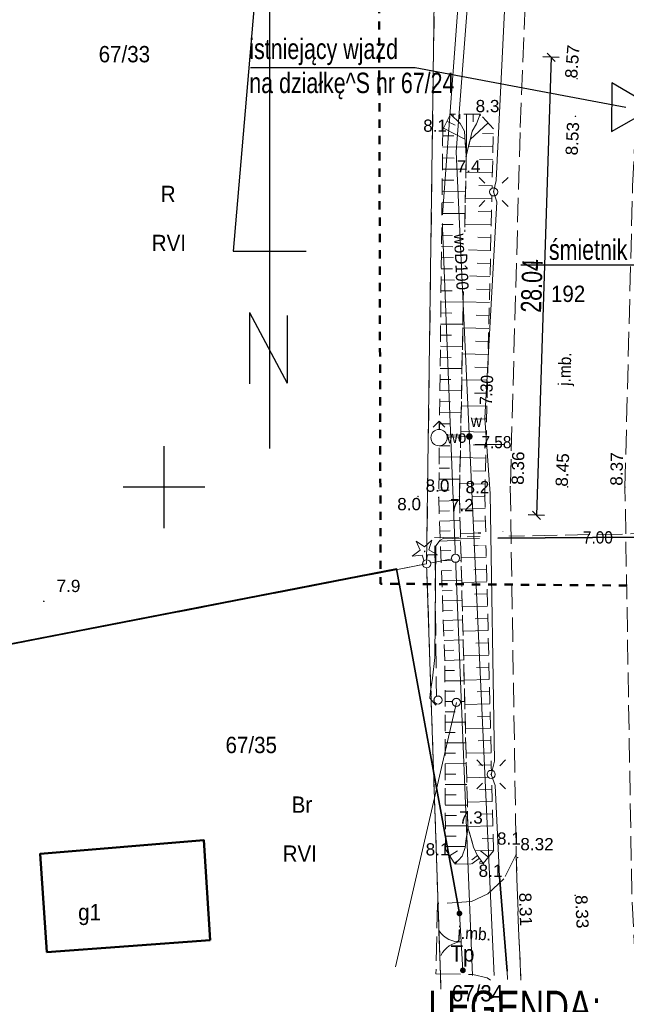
# Model space of a CAD drawing. Extents: x -3 to 10956327, y 0 to 11904415.
# Tile 4 of 15: x 5478091 to 5478128, y 5952168 to 5952229. Entities that reach past the tile are written whole.
import ezdxf
from ezdxf.enums import TextEntityAlignment as Align

# ---------------------------------------------------------------- set-up
doc = ezdxf.new("R2010")
doc.units = 0
doc.header["$LTSCALE"] = 0.5
doc.header["$PDMODE"] = 33
doc.header["$PDSIZE"] = 0.3
for name, pattern in [('1 1', [2, 1, -1]), ('2 1', [3, 2, -1]), ('3 1', [4, 3, -1]), ('EGKK', [4, 3, -1])]:
    doc.linetypes.add(name, pattern=pattern)
doc.layers.get('0').update_dxf_attribs({"color": 251})
doc.layers.get('Defpoints').update_dxf_attribs({"color": 251})
for name, color, linetype in [('--OPISY', 7, 'Continuous'), ('PARSI', 7, 'Continuous'), ('Strzałka', 251, 'Continuous')]:
    doc.layers.add(name, color=color, linetype=linetype)
for name, color, linetype, lineweight in [('--zagos.terenu', 7, 'Continuous', 30), ('--zagosp', 7, 'Continuous', 0), ('EGB', 251, 'Continuous', 20), ('EGB_O', 251, 'Continuous', 20), ('EGDE', 7, 'Continuous', 20), ('EGDE_O', 7, 'Continuous', 20), ('EGKK', 251, 'Continuous', 20), ('EGKK_O', 251, 'Continuous', 20), ('EGPG', 251, 'Continuous', 20), ('EGPG_O', 251, 'Continuous', 20), ('EGUG_O', 251, 'Continuous', 20), ('OTK', 251, 'Continuous', 20), ('OTK_O', 251, 'Continuous', 20), ('OTO', 251, 'Continuous', 20), ('OTR', 251, 'Continuous', 20), ('OTRN', 251, 'Continuous', 20), ('OTRN_O', 251, 'Continuous', 18), ('OTRS', 251, 'Continuous', 20), ('OTRS_O', 251, 'Continuous', 18), ('OTZ', 3, 'Continuous', 20), ('SUE', 251, 'Continuous', 20), ('SUL', 251, 'Continuous', 20), ('SUP', 251, 'Continuous', 20), ('SUPS', 251, 'Continuous', 20), ('SUPS_O', 251, 'Continuous', 0), ('SUW', 251, 'Continuous', 20), ('SUW_O', 251, 'Continuous', 20)]:
    doc.layers.add(name, color=color, linetype=linetype, lineweight=lineweight)
doc.styles.add('1-500', font='arial.ttf', dxfattribs={"width": 0.75, "height": 1.25})
doc.styles.add('BDOT', font='Arial.ttf', dxfattribs={"width": 0.8999999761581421})
doc.styles.add('EGBP', font='arial.ttf')
doc.styles.add('EGiB', font='Arial.ttf', dxfattribs={"width": 0.8999999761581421})
doc.styles.add('GESUT', font='Arial.ttf', dxfattribs={"width": 0.8999999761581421})
doc.styles.add('STYL-1', font='arial.ttf', dxfattribs={"width": 0.75})
doc.linetypes.add('OTOO', pattern='A,7.5,[30,msgB.shx,S=1.28,R=0,X=0,Y=0],7.5', length=15)
doc.dimstyles.new('1-500', dxfattribs={"dimtxt": 1.25, "dimasz": 0.5, "dimexe": 0.5, "dimexo": 1, "dimgap": 0.09, "dimtad": 1, "dimzin": 0, "dimdsep": 46, "dimtxsty": '1-500', "dimblk": 'OBLIQUE', "dimcen": 0.09, "dimclrt": 256, "dimadec": 0, "dimazin": 0, "dimtfac": 1, "dimtdec": 4, "dimtix": 1, "dimtofl": 0, "dimtmove": 2, "dimatfit": 3, "dimldrblk": 'OBLIQUE', "dimfxl": 0.5, "dimfxlon": 1, "dimtvp": 0.9, "dimtolj": 1, "dimtzin": 0, "dimarcsym": 0})

# ---------------------------------------------------------------- blocks, each defined once
blk = doc.blocks.new('oto')
at = {"layer": 'OTO', "color": 0, "const_width": 0.35}
blk.add_lwpolyline([(-0.175, 0, 1), (0.175, 0, 1)], format="xyb", close=True, dxfattribs=at)
blk = doc.blocks.new('OTOB')
at = {"layer": 'OTO', "color": 0, "lineweight": 18}
for centre, start, end in [((-0.0004391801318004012, 2.999999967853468), 209.9347383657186, 270.0083877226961), ((0.0182178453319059, -2.99994468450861), 90.34793735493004, 149.9343101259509)]:
    blk.add_arc(centre, 3, start, end, dxfattribs=at)
blk = doc.blocks.new('OTRN')
at = {"layer": 'OTRN', "color": 0, "const_width": 0.09}
blk.add_lwpolyline([(-0.045, 0, 1), (0.045, 0, 1)], format="xyb", close=True, dxfattribs=at)
at = {"layer": 'OTRN_O', "color": 0, "style": 'BDOT'}
blk.add_attdef('RZEDNA', (0.5138805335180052, 0.5151789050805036), '', height=1.5, dxfattribs=at)
blk = doc.blocks.new('OTZG')
at = {"layer": 'OTZ', "color": 0, "lineweight": 18}
for p, q in [((-1.039721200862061, 1.267461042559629, 0.5), (-0.03538474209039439, 0.5638061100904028, 0.5)), ((-0.5471459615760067, 0.1405727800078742, 0.5), (-1.039721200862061, 1.267461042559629, 0.5)), ((-0.03538474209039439, 0.5638061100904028, 0.5), (0.8841355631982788, 1.3805006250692, 0.5)), ((0.8841355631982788, 1.3805006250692, 0.5), (0.5252769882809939, 0.20787855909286, 0.5)), ((-1.526718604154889, -0.5971666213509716, 0.5), (-0.5471459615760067, 0.1405727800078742, 0.5)), ((0.5252769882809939, 0.20787855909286, 0.5), (1.586147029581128, -0.4142647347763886, 0.5)), ((-0.3027700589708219, -0.4769273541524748, 0.5), (-1.526718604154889, -0.5971666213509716, 0.5)), ((0.09615721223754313, -1.636530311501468, 0.5), (-0.3027700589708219, -0.4769273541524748, 0.5)), ((0.3600237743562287, -0.435330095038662, 0.5), (0.09615721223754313, -1.636530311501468, 0.5)), ((1.586147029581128, -0.4142647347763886, 0.5), (0.3600237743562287, -0.435330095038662, 0.5))]:
    blk.add_line(p, q, dxfattribs=at)
at = {"layer": 'OTZ', "color": 0, "lineweight": 18, "const_width": 0.1}
blk.add_lwpolyline([(-0.05, 0, 1), (0.05, 0, 1)], format="xyb", close=True, dxfattribs=at)
blk = doc.blocks.new('OTRS')
at = {"layer": 'OTRS', "color": 0, "lineweight": -3, "const_width": 0.09}
blk.add_lwpolyline([(-0.045, 0, 1), (0.045, 0, 1)], format="xyb", close=True, dxfattribs=at)
at = {"layer": 'OTRS_O', "color": 0, "style": 'BDOT'}
blk.add_attdef('RZEDNA', (0.5138805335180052, 0.5151789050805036), '', height=1.5, dxfattribs=at)
blk = doc.blocks.new('SUPP')
at = {"color": 0}
blk.add_wipeout([(0.48, 0), (0.45650712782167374, 0.14832815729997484), (0.3883281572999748, 0.28213692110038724), (0.28213692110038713, 0.38832815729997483), (0.14832815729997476, 0.4565071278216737), (0, 0.48), (-0.14832815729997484, 0.4565071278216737), (-0.28213692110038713, 0.38832815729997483), (-0.3883281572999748, 0.282136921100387), (-0.45650712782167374, 0.14832815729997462), (-0.48, 0), (-0.45650712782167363, -0.14832815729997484), (-0.38832815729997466, -0.28213692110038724), (-0.282136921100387, -0.3883281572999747), (-0.14832815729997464, -0.4565071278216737), (0, -0.48), (0.14832815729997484, -0.4565071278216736), (0.28213692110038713, -0.3883281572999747), (0.3883281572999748, -0.282136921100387), (0.45650712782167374, -0.14832815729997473)], dxfattribs=at).dxf.layer = 'SUP'
at = {"layer": 'SUP', "color": 0, "lineweight": 18}
blk.add_circle((0, 0), 0.5, dxfattribs=at)
blk = doc.blocks.new('SUEO')
at = {"color": 0, "lineweight": 18}
blk.add_wipeout([(-0.485, 0), (-0.47568086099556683, 0.09461880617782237), (-0.4480815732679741, 0.18560146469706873), (-0.40326276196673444, 0.26945156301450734), (-0.3429467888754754, 0.3429467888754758), (-0.2694515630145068, 0.4032627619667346), (-0.18560146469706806, 0.44808157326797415), (-0.09461880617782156, 0.47568086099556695), (2.9697684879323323e-17, 0.4850000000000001), (0.09461880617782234, 0.4756808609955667), (0.18560146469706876, 0.44808157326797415), (0.26945156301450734, 0.4032627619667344), (0.34294678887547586, 0.34294678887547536), (0.4032627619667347, 0.2694515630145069), (0.44808157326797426, 0.18560146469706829), (0.4756808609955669, 0.09461880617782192), (0.485, 0), (0.47568086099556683, -0.09461880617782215), (0.44808157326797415, -0.18560146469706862), (0.4032627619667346, -0.269451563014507), (0.3429467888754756, -0.3429467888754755), (0.26945156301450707, -0.4032627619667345), (0.18560146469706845, -0.44808157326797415), (0.09461880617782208, -0.47568086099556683), (-8.909305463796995e-17, -0.485), (-0.09461880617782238, -0.47568086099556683), (-0.18560146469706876, -0.44808157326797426), (-0.2694515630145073, -0.4032627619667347), (-0.3429467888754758, -0.3429467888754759), (-0.4032627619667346, -0.26945156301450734), (-0.44808157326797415, -0.18560146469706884), (-0.47568086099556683, -0.09461880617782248), (-0.485, -3.3306690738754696e-16)], dxfattribs=at).dxf.layer = 'SUE'
at = {"layer": 'SUE', "color": 0, "lineweight": 18}
blk.add_circle((0, 0), 0.5, dxfattribs=at)
blk = doc.blocks.new('SUE_L')
at = {"layer": 'SUE', "color": 0, "lineweight": 18}
for p, q in [((-1.767766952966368, 1.767766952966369), (-1.060660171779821, 1.060660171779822)), ((1.060660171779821, 1.060660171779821), (1.767766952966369, 1.767766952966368)), ((-1.767766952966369, -1.767766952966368), (-1.060660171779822, -1.060660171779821)), ((1.060660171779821, -1.060660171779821), (1.767766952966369, -1.767766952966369))]:
    blk.add_line(p, q, dxfattribs=at)
at = {"layer": 'SUE', "color": 0, "const_width": 0.09}
blk.add_lwpolyline([(-0.045, 0, 1), (0.045, 0, 1)], format="xyb", close=True, dxfattribs=at)
blk = doc.blocks.new('SUPS_B')
at = {"layer": 'SUPS', "color": 0, "const_width": 0.09, "flags": 128}
blk.add_lwpolyline([(-0.045, 0, 1), (0.04499999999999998, 0, 1)], format="xyb", close=True, dxfattribs=at)
at = {"layer": 'SUPS_O', "color": 0, "style": 'GESUT', "width": 0.9}
blk.add_attdef('RZEDNA', (1.596627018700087, -0.7356686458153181), '', height=1.5, dxfattribs=at)
blk = doc.blocks.new('EGPG_a')
at = {"layer": 'EGPG_O', "color": 0, "style": 'EGBP'}
blk.add_attdef('NRP', (0.9762151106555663, 0.518881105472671), '', height=1.5, dxfattribs=at)
at = {"color": 0}
blk.add_wipeout([(0.48, 0), (0.45650712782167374, 0.14832815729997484), (0.3883281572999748, 0.28213692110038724), (0.28213692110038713, 0.38832815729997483), (0.14832815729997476, 0.4565071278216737), (0, 0.48), (-0.14832815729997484, 0.4565071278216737), (-0.28213692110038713, 0.38832815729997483), (-0.3883281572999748, 0.282136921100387), (-0.45650712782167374, 0.14832815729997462), (-0.48, 0), (-0.45650712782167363, -0.14832815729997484), (-0.38832815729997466, -0.28213692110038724), (-0.282136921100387, -0.3883281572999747), (-0.14832815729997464, -0.4565071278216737), (0, -0.48), (0.14832815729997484, -0.4565071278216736), (0.28213692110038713, -0.3883281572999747), (0.3883281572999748, -0.282136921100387), (0.45650712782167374, -0.14832815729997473)], dxfattribs=at).dxf.layer = 'EGPG'
at = {"layer": 'EGPG', "color": 0, "lineweight": 18}
blk.add_circle((0, 0, 1), 0.5, dxfattribs=at)
blk = doc.blocks.new('EGPG_b')
at = {"color": 0}
blk.add_wipeout([(-0.5, 0), (-0.4619397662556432, 0.19134171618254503), (-0.3535533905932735, 0.35355339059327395), (-0.19134171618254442, 0.4619397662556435), (3.0616169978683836e-17, 0.5), (0.19134171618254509, 0.4619397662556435), (0.35355339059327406, 0.3535533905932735), (0.4619397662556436, 0.19134171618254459), (0.5, 0), (0.46193976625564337, -0.19134171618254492), (0.3535533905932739, -0.35355339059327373), (0.191341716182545, -0.4619397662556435), (1.8183951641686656e-16, -0.5), (-9.184850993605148e-17, -0.5), (-0.1913417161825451, -0.4619397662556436), (-0.3535533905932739, -0.3535533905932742), (-0.46193976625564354, -0.19134171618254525), (-0.5000000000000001, -3.3306690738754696e-16)], dxfattribs=at).dxf.layer = 'EGPG'
at = {"layer": 'EGPG', "lineweight": 0}
h = blk.add_hatch(color=0, dxfattribs=at)
h.dxf.hatch_style = 1
edge = h.paths.add_edge_path()
edge.add_arc((0, 0), 0.09, 0, 360)
at = {"layer": 'EGPG_O', "color": 0, "style": 'EGBP'}
blk.add_attdef('NRP', (0.6681452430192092, 0.5173631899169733), '', height=1.5, dxfattribs=at)
blk = doc.blocks.new('SUWW')
at = {"layer": 'SUW', "color": 0, "const_width": 0.4, "flags": 128}
blk.add_lwpolyline([(-0.2, 0, 1), (0.2, 0, 1)], format="xyb", close=True, dxfattribs=at)
blk = doc.blocks.new('SUPS_A')
at = {"layer": 'SUPS', "color": 0, "const_width": 0.09, "flags": 128}
blk.add_lwpolyline([(-0.045, 0, 1), (0.04499999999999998, 0, 1)], format="xyb", close=True, dxfattribs=at)
at = {"layer": 'SUPS_O', "color": 0, "style": 'GESUT', "width": 0.9}
blk.add_attdef('RZG', text='', height=1.5, dxfattribs=at).set_placement((3.310460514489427, -1.440332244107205), align=Align.CENTER)
blk.add_attdef('RZD', text='', height=1.5, dxfattribs=at).set_placement((3.31, -2.04), align=Align.TOP_CENTER)
blk = doc.blocks.new('SUWH')
at = {"color": 0, "lineweight": 18}
blk.add_wipeout([(-0.99, 0), (-0.9709774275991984, 0.1931394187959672), (-0.914640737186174, 0.37885659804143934), (-0.8231549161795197, 0.5500145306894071), (-0.7000357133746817, 0.7000357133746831), (-0.5500145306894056, 0.8231549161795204), (-0.3788565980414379, 0.9146407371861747), (-0.1931394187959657, 0.9709774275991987), (6.062001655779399e-17, 0.9899999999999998), (0.19313941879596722, 0.9709774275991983), (0.37885659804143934, 0.9146407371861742), (0.5500145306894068, 0.8231549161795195), (0.7000357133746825, 0.7000357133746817), (0.8231549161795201, 0.5500145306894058), (0.9146407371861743, 0.37885659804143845), (0.9709774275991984, 0.19313941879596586), (0.99, 0), (0.9709774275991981, -0.1931394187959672), (0.914640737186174, -0.3788565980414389), (0.8231549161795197, -0.5500145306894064), (0.7000357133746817, -0.7000357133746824), (0.5500145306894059, -0.82315491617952), (0.37885659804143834, -0.914640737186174), (0.1931394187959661, -0.9709774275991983), (-1.8186004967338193e-16, -0.99), (-0.1931394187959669, -0.9709774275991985), (-0.3788565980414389, -0.9146407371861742), (-0.5500145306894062, -0.8231549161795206), (-0.7000357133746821, -0.7000357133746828), (-0.8231549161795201, -0.5500145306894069), (-0.9146407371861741, -0.37885659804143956), (-0.9709774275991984, -0.19313941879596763), (-0.99, -6.661338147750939e-16)], dxfattribs=at).dxf.layer = 'SUW'
at = {"layer": 'SUW', "color": 0, "lineweight": 18}
for p, q in [((-0.7071067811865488, 1.292893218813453), (0, 2)), ((6.123233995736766e-17, 1), (1.224646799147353e-16, 2)), ((0.707106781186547, 1.292893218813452), (0, 2))]:
    blk.add_line(p, q, dxfattribs=at)
blk.add_circle((0, 0), 1, dxfattribs=at)
blk = doc.blocks.new('mzsk')
at = {"layer": 'PARSI', "color": 0}
for p, q in [((0, -5), (0, 5)), ((5, 0), (-5, 0))]:
    blk.add_line(p, q, dxfattribs=at)
blk = doc.blocks.new('_Oblique')
at = {"color": 0, "linetype": 'ByBlock', "lineweight": -2}
blk.add_line((-0.5, -0.5), (0.5, 0.5), dxfattribs=at)
blk = doc.blocks.new('*D326')
at = {"color": 0, "lineweight": -2}
for p, q in [((5478123.685519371, 5952226.313019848), (5478122.788019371, 5952198.283019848)), ((5478124.185263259, 5952226.297018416), (5478123.185775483, 5952226.329021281)), ((5478123.287763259, 5952198.267018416), (5478122.288275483, 5952198.29902128))]:
    blk.add_line(p, q, dxfattribs=at)
at = {"layer": 'Defpoints', "color": 0}
for p in [(5478135.96, 5952225.92), (5478122.788019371, 5952198.283019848), (5478135.0625, 5952197.89)]:
    blk.add_point(p, dxfattribs=at)
at = {"color": 0, "lineweight": -2, "xscale": 0.5, "yscale": 0.5, "zscale": 0.5}
for p, rotation in [((5478123.685519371, 5952226.313019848), 88.16605781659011), ((5478122.788019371, 5952198.283019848), 268.1660578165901)]:
    blk.add_blockref('_Oblique', p, dxfattribs=dict(at, rotation=rotation))
at = {"insert": (5478122.509017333, 5952212.321321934), "char_height": 1.25, "attachment_point": 5, "rotation": 88.16605781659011, "style": '1-500'}
blk.add_mtext('\\A1;28.04', dxfattribs=at)

msp = doc.modelspace()

# ---------------------------------------------------------------- linework, layer by layer
at = {"layer": '--OPISY'}
msp.add_lwpolyline([(5478105.290190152, 5952225.68927497), (5478115.372873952, 5952225.68927497), (5478128.255096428, 5952223.249389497)], dxfattribs=at)
at = {"layer": '--OPISY', "flags": 128}
msp.add_lwpolyline([(5478121.84514199, 5952213.615494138), (5478130.146562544, 5952213.615494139), (5478144.275228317, 5952217.570515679)], dxfattribs=at)
at = {"layer": '--zagos.terenu', "linetype": 'Continuous', "flags": 128}
msp.add_lwpolyline([(5478129.972907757, 5952223.227916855), (5478127.414786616, 5952224.747794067), (5478127.377594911, 5952221.772457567)], close=True, dxfattribs=at)
at = {"flags": 128}
for points in [[(5478106.460369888, 5952240.483573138), (5478104.218312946, 5952214.446782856), (5478108.702426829, 5952214.446782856)], [(5478106.460369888, 5952240.483573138), (5478106.460369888, 5952202.368605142)], [(5478105.235255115, 5952210.696957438), (5478105.235255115, 5952206.32570313)], [(5478105.235255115, 5952210.696957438), (5478107.532015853, 5952206.362747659)], [(5478107.532015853, 5952210.511734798), (5478107.532015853, 5952206.362747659)]]:
    msp.add_lwpolyline(points, dxfattribs=at)
at = {"layer": 'EGB', "lineweight": 50}
msp.add_lwpolyline([(5478102.82, 5952172.27), (5478102.43, 5952178.4), (5478092.41, 5952177.56), (5478092.83, 5952171.55)], close=True, dxfattribs=at)
at = {"layer": 'OTK', "linetype": '3 1', "lineweight": 18}
for points in [[(5478128.828324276, 5952171.097357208), (5478128.63, 5952175.15), (5478128.21, 5952200), (5478128.68, 5952218.43), (5478128.8, 5952220.95), (5478128.95, 5952224.6), (5478129.06, 5952228.05), (5478130.35, 5952248.13), (5478131.12, 5952258.45), (5478131.229717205, 5952259.77070039)], [(5478121.844571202, 5952169.83340014), (5478121.71, 5952172.53), (5478121.55, 5952177.52), (5478120.8, 5952176.04), (5478119.82, 5952175.12), (5478118.82, 5952174.65), (5478116.73, 5952174.51), (5478116.64, 5952170.22), (5478118.89, 5952170.18), (5478119.78, 5952169.97), (5478119.972974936, 5952169.823964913)]]:
    msp.add_lwpolyline(points, dxfattribs=at)
at = {"layer": 'OTO', "lineweight": 18}
msp.add_lwpolyline([(5478118.08, 5952173.91), (5478118.29, 5952170.43)], dxfattribs=at)
at = {"layer": 'OTR'}
for p, q in [((5478117.313556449, 5952222.401718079), (5478117.816674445, 5952222.147454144)), ((5478117.692655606, 5952222.82910135), (5478117.691796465, 5952222.673596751)), ((5478118.104491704, 5952222.826826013), (5478118.102974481, 5952222.552208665)), ((5478118.516327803, 5952222.824550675), (5478118.502396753, 5952220.303030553)), ((5478118.928163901, 5952222.822275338), (5478118.925636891, 5952222.364886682)), ((5478119.38056381, 5952222.775973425), (5478119.338169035, 5952222.73691307)), ((5478117.097112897, 5952221.973436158), (5478118.413938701, 5952221.307943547)), ((5478119.830647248, 5952222.287468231), (5478118.72902339, 5952221.272488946)), ((5478117.055588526, 5952221.502438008), (5478117.728308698, 5952221.494973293)), ((5478120.152733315, 5952221.622057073), (5478119.485418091, 5952221.637804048)), ((5478117.04806884, 5952220.824763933), (5478118.449795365, 5952220.809209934)), ((5478120.133999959, 5952220.8281869), (5478118.63343814, 5952220.863596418)), ((5478117.040549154, 5952220.147089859), (5478117.764104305, 5952220.139061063)), ((5478120.115266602, 5952220.034316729), (5478119.300889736, 5952220.053533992)), ((5478117.033029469, 5952219.469415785), (5478118.474328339, 5952219.453422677)), ((5478117.025509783, 5952218.79174171), (5478117.743253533, 5952218.783777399)), ((5478120.096533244, 5952219.240446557), (5478118.470893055, 5952219.278807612)), ((5478117.017990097, 5952218.114067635), (5478118.447666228, 5952218.098203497)), ((5478120.077799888, 5952218.446576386), (5478119.26653655, 5952218.465720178)), ((5478120.059066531, 5952217.652706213), (5478118.439653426, 5952217.690920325)), ((5478117.010470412, 5952217.436393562), (5478117.722402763, 5952217.428493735)), ((5478120.040333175, 5952216.858836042), (5478119.232183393, 5952216.877906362)), ((5478117.002950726, 5952216.758719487), (5478118.421004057, 5952216.742984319)), ((5478116.99543104, 5952216.081045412), (5478117.701551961, 5952216.073210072)), ((5478120.021599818, 5952216.06496587), (5478118.408413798, 5952216.103033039)), ((5478116.987911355, 5952215.403371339), (5478118.394341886, 5952215.387765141)), ((5478120.002866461, 5952215.271095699), (5478119.197830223, 5952215.290092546)), ((5478116.980391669, 5952214.725697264), (5478117.680701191, 5952214.717926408)), ((5478119.984133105, 5952214.477225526), (5478118.377174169, 5952214.51514575)), ((5478116.972871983, 5952214.048023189), (5478118.367679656, 5952214.032545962)), ((5478116.965352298, 5952213.370349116), (5478117.659850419, 5952213.362642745)), ((5478119.965399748, 5952213.683355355), (5478119.163477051, 5952213.702278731)), ((5478116.957832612, 5952212.692675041), (5478118.341017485, 5952212.677326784)), ((5478119.946666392, 5952212.889485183), (5478118.34593454, 5952212.927258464)), ((5478119.927933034, 5952212.095615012), (5478119.12912388, 5952212.114464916)), ((5478116.950312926, 5952212.015000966), (5478117.638999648, 5952212.007359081)), ((5478116.942793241, 5952211.337326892), (5478118.314355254, 5952211.322107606)), ((5478119.909199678, 5952211.301744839), (5478118.314694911, 5952211.339371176)), ((5478116.935273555, 5952210.659652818), (5478117.618148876, 5952210.652075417)), ((5478119.890466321, 5952210.507874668), (5478119.094770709, 5952210.5266511)), ((5478116.927753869, 5952209.981978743), (5478118.287693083, 5952209.966888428)), ((5478119.871732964, 5952209.714004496), (5478118.283455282, 5952209.751483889)), ((5478116.920234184, 5952209.304304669), (5478117.597298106, 5952209.296791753)), ((5478116.912714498, 5952208.626630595), (5478118.261030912, 5952208.61166925)), ((5478119.852999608, 5952208.920134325), (5478119.060417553, 5952208.938837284)), ((5478116.905194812, 5952207.94895652), (5478117.576447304, 5952207.94150809)), ((5478119.834266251, 5952208.126264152), (5478118.252215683, 5952208.163596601)), ((5478116.897675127, 5952207.271282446), (5478118.234368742, 5952207.256450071)), ((5478119.815532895, 5952207.332393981), (5478119.026064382, 5952207.351023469)), ((5478116.890155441, 5952206.593608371), (5478117.555596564, 5952206.586224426)), ((5478119.796799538, 5952206.538523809), (5478118.220976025, 5952206.575709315)), ((5478116.882635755, 5952205.915934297), (5478118.207706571, 5952205.901230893)), ((5478119.778066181, 5952205.744653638), (5478118.99171121, 5952205.763209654)), ((5478116.87511607, 5952205.238260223), (5478117.534745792, 5952205.230940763)), ((5478119.759332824, 5952204.950783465), (5478118.189736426, 5952204.987822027)), ((5478116.867596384, 5952204.560586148), (5478118.18104434, 5952204.546011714)), ((5478116.860076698, 5952203.882912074), (5478117.513894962, 5952203.8756571)), ((5478119.740599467, 5952204.156913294), (5478118.95735804, 5952204.175395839)), ((5478116.852557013, 5952203.205238), (5478118.154382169, 5952203.190792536)), ((5478119.721866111, 5952203.363043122), (5478118.158496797, 5952203.39993474)), ((5478116.845037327, 5952202.527563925), (5478117.49304422, 5952202.520373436)), ((5478119.703132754, 5952202.56917295), (5478118.923004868, 5952202.587582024)), ((5478116.837517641, 5952201.849889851), (5478118.127719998, 5952201.835573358)), ((5478119.684399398, 5952201.775302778), (5478118.127257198, 5952201.812047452)), ((5478116.829997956, 5952201.172215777), (5478117.47219342, 5952201.165089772)), ((5478119.665666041, 5952200.981432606), (5478118.888651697, 5952200.999768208)), ((5478116.82247827, 5952200.494541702), (5478118.101057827, 5952200.48035418)), ((5478119.646932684, 5952200.187562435), (5478118.09601754, 5952200.224160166)), ((5478116.814958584, 5952199.816867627), (5478117.451342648, 5952199.809806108)), ((5478119.630721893, 5952199.440429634), (5478118.855456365, 5952199.4215033)), ((5478116.818509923, 5952199.13933627), (5478118.085755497, 5952199.18608902)), ((5478116.840978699, 5952198.530314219), (5478117.471197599, 5952198.553565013)), ((5478119.648961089, 5952198.693310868), (5478118.09939447, 5952198.655481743)), ((5478116.863447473, 5952197.921292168), (5478118.117077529, 5952197.967542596)), ((5478119.667200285, 5952197.946192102), (5478118.892899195, 5952197.927289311)), ((5478116.885916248, 5952197.312270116), (5478117.509327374, 5952197.335269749)), ((5478119.68543948, 5952197.199073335), (5478118.137801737, 5952197.161291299)), ((5478116.908385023, 5952196.703248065), (5478118.148399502, 5952196.748996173)), ((5478119.703678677, 5952196.451954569), (5478118.930342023, 5952196.433075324)), ((5478116.930853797, 5952196.094226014), (5478117.54745715, 5952196.116974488)), ((5478116.953322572, 5952195.485203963), (5478118.179721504, 5952195.53044975)), ((5478119.721917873, 5952195.704835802), (5478118.176209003, 5952195.667100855)), ((5478116.975791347, 5952194.876181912), (5478117.585586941, 5952194.898679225)), ((5478119.740157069, 5952194.957717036), (5478118.967784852, 5952194.938861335)), ((5478116.998260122, 5952194.267159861), (5478118.211043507, 5952194.311903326)), ((5478119.758396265, 5952194.210598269), (5478118.214616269, 5952194.172910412)), ((5478117.020728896, 5952193.658137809), (5478117.623716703, 5952193.680383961)), ((5478119.776635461, 5952193.463479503), (5478119.005227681, 5952193.444647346)), ((5478117.043197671, 5952193.049115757), (5478118.242365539, 5952193.093356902)), ((5478117.065666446, 5952192.440093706), (5478117.661846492, 5952192.462088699)), ((5478119.794874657, 5952192.716360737), (5478118.253023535, 5952192.678719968)), ((5478117.088135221, 5952191.831071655), (5478118.273687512, 5952191.874810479)), ((5478119.813113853, 5952191.96924197), (5478119.042670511, 5952191.950433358)), ((5478117.110603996, 5952191.222049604), (5478117.699976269, 5952191.243793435)), ((5478119.83135305, 5952191.222123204), (5478118.291430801, 5952191.184529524)), ((5478117.13307277, 5952190.613027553), (5478118.305009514, 5952190.656264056)), ((5478119.849592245, 5952190.475004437), (5478119.08011334, 5952190.45621937)), ((5478117.155541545, 5952190.004005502), (5478117.738106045, 5952190.025498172)), ((5478117.178010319, 5952189.39498345), (5478118.336331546, 5952189.437717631)), ((5478119.867831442, 5952189.727885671), (5478118.329838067, 5952189.69033908)), ((5478117.190759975, 5952188.785769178), (5478117.771884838, 5952188.787322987)), ((5478119.886070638, 5952188.980766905), (5478119.11755617, 5952188.962005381)), ((5478117.192455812, 5952188.151526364), (5478118.369311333, 5952188.154673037)), ((5478119.904309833, 5952188.233648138), (5478118.368245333, 5952188.196148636)), ((5478117.194151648, 5952187.517283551), (5478117.789882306, 5952187.518876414)), ((5478119.92254903, 5952187.486529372), (5478119.154998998, 5952187.467791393)), ((5478117.195847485, 5952186.883040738), (5478118.401915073, 5952186.886265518)), ((5478117.197543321, 5952186.248797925), (5478117.807880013, 5952186.250429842)), ((5478119.940788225, 5952186.739410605), (5478118.4066526, 5952186.701958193)), ((5478117.199239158, 5952185.614555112), (5478118.434518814, 5952185.617857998)), ((5478119.959027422, 5952185.992291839), (5478119.192441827, 5952185.973577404)), ((5478117.200934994, 5952184.980312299), (5478117.82587772, 5952184.981983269)), ((5478119.977266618, 5952185.245173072), (5478118.445059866, 5952185.207767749)), ((5478117.20263083, 5952184.346069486), (5478118.467122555, 5952184.349450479)), ((5478119.995505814, 5952184.498054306), (5478119.229884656, 5952184.479363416)), ((5478120.01374501, 5952183.75093554), (5478118.483467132, 5952183.713577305)), ((5478117.204326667, 5952183.711826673), (5478117.843875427, 5952183.713536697)), ((5478117.206022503, 5952183.07758386), (5478118.499725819, 5952183.081042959)), ((5478120.031984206, 5952183.003816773), (5478119.267327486, 5952182.985149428)), ((5478117.20771834, 5952182.443341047), (5478117.861873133, 5952182.445090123)), ((5478120.050223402, 5952182.256698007), (5478118.521874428, 5952182.219386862)), ((5478117.209414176, 5952181.809098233), (5478118.532329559, 5952181.812635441)), ((5478120.068462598, 5952181.50957924), (5478119.30477033, 5952181.49093544)), ((5478117.211110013, 5952181.17485542), (5478117.87987084, 5952181.17664355)), ((5478120.086701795, 5952180.762460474), (5478118.560281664, 5952180.725196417)), ((5478117.212805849, 5952180.540612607), (5478118.5649333, 5952180.544227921)), ((5478117.214501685, 5952179.906369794), (5478117.897868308, 5952179.908196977)), ((5478120.10494099, 5952180.015341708), (5478119.342213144, 5952179.996721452)), ((5478117.216197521, 5952179.272126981), (5478118.597537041, 5952179.275820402)), ((5478120.123180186, 5952179.268222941), (5478118.59868893, 5952179.231005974)), ((5478117.217893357, 5952178.637884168), (5478117.869852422, 5952178.639627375)), ((5478120.141419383, 5952178.521104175), (5478119.467110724, 5952178.504642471)), ((5478117.219589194, 5952178.003641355), (5478118.429707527, 5952178.006876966)), ((5478117.476306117, 5952177.443445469), (5478117.956013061, 5952177.745869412)), ((5478120.159658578, 5952177.773985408), (5478119.040141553, 5952177.74665496)), ((5478119.854284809, 5952177.365528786), (5478119.376863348, 5952177.735530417)), ((5478117.762442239, 5952176.989574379), (5478117.980796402, 5952177.127232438)), ((5478119.18295883, 5952177.452137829), (5478118.83118012, 5952177.196925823)), ((5478119.301972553, 5952177.288091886), (5478118.832934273, 5952176.947809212)), ((5478119.420986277, 5952177.124045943), (5478119.303726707, 5952177.038975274))]:
    msp.add_line(p, q, dxfattribs=at)
at = {"layer": 'OTR', "linetype": '2 1', "lineweight": 18}
for points in [[(5478117.53, 5952222.83), (5478117.06, 5952221.9), (5478116.81, 5952199.37), (5478117.19, 5952189.07), (5478117.22, 5952177.85), (5478117.8, 5952176.93), (5478118.24, 5952177.41), (5478118.42, 5952177.94), (5478118.6, 5952179.18), (5478118.08, 5952199.41), (5478118.49, 5952220.25), (5478118.38, 5952221.78), (5478118.13, 5952222.25)], [(5478117.53, 5952222.83), (5478118.13, 5952222.25), (5478118.38, 5952221.78), (5478118.49, 5952220.25), (5478118.85, 5952221.79), (5478119.13, 5952222.24), (5478119.34, 5952222.82)], [(5478119.54, 5952176.96), (5478120.16, 5952177.76), (5478119.63, 5952199.47), (5478120.16, 5952221.93), (5478119.34, 5952222.82), (5478119.13, 5952222.24), (5478118.85, 5952221.79), (5478118.49, 5952220.25), (5478118.08, 5952199.41), (5478118.6, 5952179.18), (5478118.94, 5952177.96), (5478119.17, 5952177.47)], [(5478117.8, 5952176.93), (5478119.54, 5952176.96), (5478119.17, 5952177.47), (5478118.94, 5952177.96), (5478118.6, 5952179.18), (5478118.42, 5952177.94), (5478118.24, 5952177.41)]]:
    msp.add_lwpolyline(points, close=True, dxfattribs=at)
at = {"layer": 'SUL', "lineweight": 35}
msp.add_lwpolyline([(5478121, 5952170.37), (5478120.53, 5952176.17)], dxfattribs=at)
at = {"layer": 'SUPS_O'}
msp.add_lwpolyline([(5478119.018747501, 5952202.608097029), (5478120.766322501, 5952202.608097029)], dxfattribs=at)
at = {"layer": 'SUW', "linetype": 'Continuous', "lineweight": 18, "flags": 128}
msp.add_lwpolyline([(5478118.685108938, 5952203.10075557), (5478116.83, 5952203.03)], dxfattribs=at)

# ---------------------------------------------------------------- block references
at = {"layer": 'OTO', "xscale": 0.5, "yscale": 0.5, "zscale": 0.5}
msp.add_blockref('oto', (5478118.08, 5952173.91), dxfattribs=at)
at = {"layer": 'OTO', "color": 18, "true_color": 0x000000, "xscale": 0.5, "yscale": 0.5, "zscale": 0.5, "rotation": 3.453316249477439}
msp.add_blockref('OTOB', (5478118.185000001, 5952172.17), dxfattribs=at)
at = {"layer": 'OTO', "color": 18, "true_color": 0x000000, "xscale": 0.5, "yscale": 0.5, "zscale": 0.5}
msp.add_blockref('oto', (5478118.29, 5952170.43), dxfattribs=at)
at = {"layer": 'OTRN'}
ref = msp.add_blockref('OTRN', (5478119.34, 5952222.82), dxfattribs=dict(at, xscale=0.5, yscale=0.5, zscale=0.5, rotation=360))
ref.add_attrib('RZEDNA', '8.3', (5478119.07, 5952222.95, 8.3), dxfattribs={"layer": 'OTRN_O', "color": 0, "height": 0.75, "style": 'BDOT'})
ref = msp.add_blockref('OTRN', (5478117.06, 5952221.9), dxfattribs=dict(at, xscale=0.5, yscale=0.5, zscale=0.5, rotation=360))
ref.add_attrib('RZEDNA', '8.1', (5478115.86, 5952221.75, 8.1), dxfattribs={"layer": 'OTRN_O', "color": 0, "height": 0.75, "style": 'BDOT'})
ref = msp.add_blockref('OTRN', (5478118.49, 5952220.25), dxfattribs=dict(at, xscale=0.5, yscale=0.5, zscale=0.5, rotation=360))
ref.add_attrib('RZEDNA', '7.4', (5478117.91, 5952219.26, 7.4), dxfattribs={"layer": 'OTRN_O', "color": 0, "height": 0.75, "style": 'BDOT'})
ref = msp.add_blockref('OTRN', (5478116.81, 5952199.37), dxfattribs=dict(at, xscale=0.5, yscale=0.5, zscale=0.5, rotation=360))
ref.add_attrib('RZEDNA', '8.0', (5478116.01, 5952199.72, 8), dxfattribs={"layer": 'OTRN_O', "color": 0, "height": 0.75, "style": 'BDOT'})
ref = msp.add_blockref('OTRN', (5478119.63, 5952199.47), dxfattribs=dict(at, xscale=0.5, yscale=0.5, zscale=0.5, rotation=360))
ref.add_attrib('RZEDNA', '8.2', (5478118.45, 5952199.63, 8.2), dxfattribs={"layer": 'OTRN_O', "color": 0, "height": 0.75, "style": 'BDOT'})
ref = msp.add_blockref('OTRN', (5478115.54, 5952199.43), dxfattribs=dict(at, xscale=0.5, yscale=0.5, zscale=0.5, rotation=360))
ref.add_attrib('RZEDNA', '8.0', (5478114.27, 5952198.59, 8), dxfattribs={"layer": 'OTRN_O', "color": 0, "height": 0.75, "style": 'BDOT'})
ref = msp.add_blockref('OTRN', (5478118.08, 5952199.41), dxfattribs=dict(at, xscale=0.5, yscale=0.5, zscale=0.5, rotation=360))
ref.add_attrib('RZEDNA', '7.2', (5478117.5, 5952198.53, 7.2), dxfattribs={"layer": 'OTRN_O', "color": 0, "height": 0.75, "style": 'BDOT'})
at = {"layer": 'OTRN', "color": 18, "true_color": 0x000000}
ref = msp.add_blockref('OTRN', (5478092.64, 5952193.02), dxfattribs=dict(at, xscale=0.5, yscale=0.5, zscale=0.5, rotation=360))
ref.add_attrib('RZEDNA', '7.9', (5478093.42, 5952193.58, 7.9), dxfattribs={"layer": 'OTRN_O', "color": 0, "height": 0.75, "style": 'BDOT'})
at = {"layer": 'OTRN'}
ref = msp.add_blockref('OTRN', (5478118.6, 5952179.18), dxfattribs=dict(at, xscale=0.5, yscale=0.5, zscale=0.5, rotation=360))
ref.add_attrib('RZEDNA', '7.3', (5478118.05, 5952179.41, 7.3), dxfattribs={"layer": 'OTRN_O', "color": 0, "height": 0.75, "style": 'BDOT'})
ref = msp.add_blockref('OTRN', (5478120.16, 5952177.76), dxfattribs=dict(at, xscale=0.5, yscale=0.5, zscale=0.5, rotation=360))
ref.add_attrib('RZEDNA', '8.1', (5478120.37679573, 5952178.12043505, 8.1), dxfattribs={"layer": 'OTRN_O', "color": 0, "height": 0.75, "style": 'BDOT'})
ref = msp.add_blockref('OTRN', (5478117.22, 5952177.85), dxfattribs=dict(at, xscale=0.5, yscale=0.5, zscale=0.5, rotation=360))
ref.add_attrib('RZEDNA', '8.1', (5478116.01, 5952177.46, 8.1), dxfattribs={"layer": 'OTRN_O', "color": 0, "height": 0.75, "style": 'BDOT'})
ref = msp.add_blockref('OTRN', (5478119.54, 5952176.96), dxfattribs=dict(at, xscale=0.5, yscale=0.5, zscale=0.5, rotation=360))
ref.add_attrib('RZEDNA', '8.1', (5478119.25, 5952176.15, 8.1), dxfattribs={"layer": 'OTRN_O', "color": 0, "height": 0.75, "style": 'BDOT'})
at = {"layer": 'OTRS'}
ref = msp.add_blockref('OTRS', (5478125.28, 5952225), dxfattribs=dict(at, xscale=0.5, yscale=0.5, zscale=0.5, rotation=360))
ref.add_attrib('RZEDNA', '8.57', (5478125.28, 5952225, 8.57), dxfattribs={"layer": 'OTRS_O', "color": 0, "height": 0.75, "rotation": 85.68927600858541, "style": 'BDOT'})
ref = msp.add_blockref('OTRS', (5478125.18, 5952222.69, 8.53), dxfattribs=dict(at, xscale=0.5, yscale=0.5, zscale=0.5))
ref.add_attrib('RZEDNA', '8.53', (5478125.310557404, 5952220.291336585, 8.53), dxfattribs={"layer": 'OTRS_O', "color": 0, "height": 0.75, "rotation": 447.1992935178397, "style": 'BDOT'})
ref = msp.add_blockref('OTRS', (5478121.19, 5952200.03), dxfattribs=dict(at, xscale=0.5, yscale=0.5, zscale=0.5, rotation=360))
ref.add_attrib('RZEDNA', '8.36', (5478122.010602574, 5952200.137348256, 8.36), dxfattribs={"layer": 'OTRS_O', "color": 0, "height": 0.75, "rotation": 88.79814500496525, "style": 'BDOT'})
ref = msp.add_blockref('OTRS', (5478124.7, 5952200.02), dxfattribs=dict(at, xscale=0.5, yscale=0.5, zscale=0.5, rotation=360))
ref.add_attrib('RZEDNA', '8.45', (5478124.7, 5952200.02, 8.45), dxfattribs={"layer": 'OTRS_O', "color": 0, "height": 0.75, "rotation": 87.20704120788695, "style": 'BDOT'})
ref = msp.add_blockref('OTRS', (5478128.21, 5952200), dxfattribs=dict(at, xscale=0.5, yscale=0.5, zscale=0.5, rotation=360))
ref.add_attrib('RZEDNA', '8.37', (5478128.055140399, 5952200.083043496, 8.37), dxfattribs={"layer": 'OTRS_O', "color": 0, "height": 0.75, "rotation": 88.9253416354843, "style": 'BDOT'})
at = {"layer": 'OTRS', "xscale": 0.5, "yscale": 0.5, "zscale": 0.5, "rotation": 360}
msp.add_blockref('OTRS', (5478121.55, 5952177.52), dxfattribs=at).add_auto_attribs({'RZEDNA': '8.32'})
at = {"layer": 'OTRS'}
ref = msp.add_blockref('OTRS', (5478121.64, 5952177.33), dxfattribs=dict(at, xscale=0.5, yscale=0.5, zscale=0.5, rotation=360))
ref.add_attrib('RZEDNA', '8.31', (5478121.727311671, 5952175.173854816, 8.31), dxfattribs={"layer": 'OTRS_O', "color": 0, "height": 0.75, "rotation": 271.659917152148, "style": 'BDOT'})
ref = msp.add_blockref('OTRS', (5478125.16, 5952175.02), dxfattribs=dict(at, xscale=0.5, yscale=0.5, zscale=0.5, rotation=360))
ref.add_attrib('RZEDNA', '8.33', (5478125.16, 5952175.02, 8.33), dxfattribs={"layer": 'OTRS_O', "color": 0, "height": 0.75, "rotation": 272.5015921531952, "style": 'BDOT'})
at = {"layer": 'OTZ', "xscale": 0.5, "yscale": 0.5, "zscale": 0.5, "rotation": 360}
msp.add_blockref('OTZG', (5478115.95, 5952196.07), dxfattribs=at)
at = {"layer": 'PARSI', "xscale": 0.5, "yscale": 0.5, "zscale": 0.5}
msp.add_blockref('mzsk', (5478100, 5952200), dxfattribs=at)
at = {"layer": 'SUPS'}
ref = msp.add_blockref('SUPS_B', (5478119.64, 5952204.23), dxfattribs=dict(at, xscale=0.5, yscale=0.5, zscale=0.5, rotation=360))
ref.add_attrib('RZEDNA', '7.30', dxfattribs={"layer": 'SUPS_O', "color": 0, "height": 0.75, "rotation": 86.8844659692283, "style": 'GESUT', "width": 0.9}).set_placement((5478119.68, 5952205.03, 7.3), align=Align.MIDDLE_LEFT)
at = {"layer": 'SUPS', "xscale": 0.5, "yscale": 0.5, "zscale": 0.5}
msp.add_blockref('SUPS_A', (5478118.685108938, 5952203.10075557, 7.58), dxfattribs=at).add_auto_attribs({'RZG': '7.58'})
at = {"layer": 'SUPS'}
ref = msp.add_blockref('SUPS_B', (5478120.42, 5952196.88), dxfattribs=dict(at, xscale=0.5, yscale=0.5, zscale=0.5, rotation=360))
ref.add_attrib('RZEDNA', '7.10', dxfattribs={"layer": 'SUPS_O', "color": 0, "height": 0.75, "rotation": 1.046220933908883, "style": 'GESUT', "width": 0.9}).set_placement((5478119.18, 5952196.86, 7.1), align=Align.MIDDLE_LEFT)
ref = msp.add_blockref('SUPS_B', (5478129.12, 5952196.94), dxfattribs=dict(at, xscale=0.5, yscale=0.5, zscale=0.5, rotation=360))
ref.add_attrib('RZEDNA', '7.00', dxfattribs={"layer": 'SUPS_O', "color": 0, "height": 0.75, "rotation": 0.3947679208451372, "style": 'GESUT', "width": 0.9}).set_placement((5478125.632308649, 5952196.918208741, 7), align=Align.MIDDLE_LEFT)
at = {"layer": 'SUW', "xscale": 0.5, "yscale": 0.5, "zscale": 0.5}
msp.add_blockref('SUWW', (5478118.685108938, 5952203.10075557, 0.5), dxfattribs=at)

# ---------------------------------------------------------------- texts
at = {"layer": '--OPISY', "char_height": 1.25, "attachment_point": 1, "line_spacing_factor": 0.8, "style": '1-500'}
for s, insert, width in [('\\pxsm1,;istniejący wjazd \\Pna działkę^S nr 67/24', (5478105.216562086, 5952227.452220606), 34.43483537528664), ('\\pxsm1,;śmietnik', (5478123.554527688, 5952215.161491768), 27.21426009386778)]:
    msp.add_mtext(s, dxfattribs=dict(at, insert=insert, width=width))
at = {"layer": '--zagosp', "linetype": 'Continuous', "insert": (5478116.163157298, 5952169.187405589), "char_height": 2, "width": 23.6515000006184, "attachment_point": 1, "rotation": 6.670106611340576e-09, "style": 'STYL-1'}
msp.add_mtext('LEGENDA:', dxfattribs=at)
at = {"layer": 'EGB_O', "color": 18, "true_color": 0x000000, "insert": (5478094.74, 5952173.19), "char_height": 1, "attachment_point": 7, "style": 'EGiB'}
msp.add_mtext('g1', dxfattribs=at)
at = {"layer": 'EGDE_O', "char_height": 1, "attachment_point": 7, "style": 'EGiB'}
for s, insert in [('67/33', (5478095.996973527, 5952225.986921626)), ('192\\P', (5478123.680391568, 5952211.318455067)), ('67/35', (5478103.762207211, 5952183.709538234))]:
    msp.add_mtext(s, dxfattribs=dict(at, insert=insert))
at = {"layer": 'EGDE_O', "color": 18, "true_color": 0x000000, "insert": (5478117.608101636, 5952168.512837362), "char_height": 1, "attachment_point": 7, "style": 'EGiB'}
msp.add_mtext('67/34', dxfattribs=at)
at = {"layer": 'EGKK_O', "char_height": 1, "attachment_point": 1, "style": 'EGiB'}
for insert in [(5478099.24761877, 5952215.444222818), (5478107.259367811, 5952178.070734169)]:
    msp.add_mtext('RVI', dxfattribs=dict(at, insert=insert))
at = {"layer": 'EGUG_O', "char_height": 1, "attachment_point": 7, "style": 'EGiB'}
for s, insert in [('R', (5478099.79761877, 5952217.444222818)), ('Br', (5478107.80936781, 5952180.070734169))]:
    msp.add_mtext(s, dxfattribs=dict(at, insert=insert))
at = {"layer": 'EGUG_O', "color": 96, "true_color": 0x008000, "insert": (5478117.53, 5952170.66), "char_height": 1, "attachment_point": 7, "style": 'EGiB'}
msp.add_mtext('Tp', dxfattribs=at)
at = {"layer": 'OTK_O', "insert": (5478125.09605916, 5952206.189860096), "char_height": 0.75, "attachment_point": 7, "rotation": 88.49760091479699, "style": 'BDOT'}
msp.add_mtext('j.mb.', dxfattribs=at)
at = {"layer": 'OTK_O', "color": 18, "true_color": 0x000000, "insert": (5478117.93, 5952172.15), "char_height": 0.75, "attachment_point": 7, "rotation": 356.423293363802, "style": 'BDOT'}
msp.add_mtext('j.mb.', dxfattribs=at)
at = {"layer": 'SUW_O', "insert": (5478119.112683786, 5952204.053664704), "char_height": 0.75, "attachment_point": 5, "style": 'GESUT'}
msp.add_mtext('w', dxfattribs=at)
at = {"layer": 'SUW_O', "insert": (5478117.895783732, 5952203.072711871, 0.5), "char_height": 0.75, "attachment_point": 5, "rotation": 2.1905738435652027, "style": 'GESUT'}
msp.add_mtext('wo', dxfattribs=at)

# ---------------------------------------------------------------- dimensions: what is measured, and where the dimension line sits
dim = msp.add_aligned_dim(p1=(5478135.96, 5952225.92), p2=(5478135.0625, 5952197.89), distance=-12.280771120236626, dimstyle='1-500')
dim.commit()
dim.dimension.update_dxf_attribs({"geometry": '*D326', "text_midpoint": (5478122.509017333, 5952212.321321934)})

# ---------------------------------------------------------------- next in the draw order: block references
at = {"layer": 'SUE', "xscale": 0.5, "yscale": 0.5, "zscale": 0.5, "rotation": 360}
msp.add_blockref('SUEO', (5478120.02, 5952182.42), dxfattribs=at)
at = {"layer": 'SUP', "xscale": 0.5, "yscale": 0.5, "zscale": 0.5, "rotation": 360}
msp.add_blockref('SUPP', (5478117.89, 5952186.83), dxfattribs=at)

# ---------------------------------------------------------------- next in the draw order: linework, layer by layer
at = {"layer": 'SUE', "linetype": '3 1', "lineweight": 18}
msp.add_lwpolyline([(5478116.68, 5952186.92), (5478116.56, 5952196.92), (5478134.56, 5952197.25), (5478134.74, 5952228.28), (5478137.44, 5952261.9), (5478138.39, 5952261.75), (5478138.62, 5952261.73), (5478140.85, 5952261.47), (5478140.97, 5952261.23)], dxfattribs=at)
at = {"layer": 'SUE', "lineweight": 18}
for points in [[(5478116.77, 5952186.97), (5478116.64, 5952186.66), (5478116.26, 5952187.08), (5478116.31, 5952187.51), (5478116.42, 5952188.31), (5478116.58, 5952189.57), (5478116.64, 5952196.4), (5478116.9, 5952196.75), (5478117.13, 5952196.87), (5478118.23, 5952196.84), (5478120.42, 5952196.88), (5478129.12, 5952196.94)], [(5478117.89, 5952186.83), (5478114.16412585, 5952170.651676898)]]:
    msp.add_lwpolyline(points, dxfattribs=at)

# ---------------------------------------------------------------- next in the draw order: block references
at = {"layer": 'SUE', "xscale": 0.5, "yscale": 0.5, "zscale": 0.5}
msp.add_blockref('SUE_L', (5478120.02, 5952182.42), dxfattribs=at)

# ---------------------------------------------------------------- next in the draw order: block references
at = {"layer": 'SUE', "xscale": 0.5, "yscale": 0.5, "zscale": 0.5, "rotation": 360}
msp.add_blockref('SUEO', (5478120.17, 5952218.07), dxfattribs=at)
at = {"layer": 'SUP', "xscale": 0.5, "yscale": 0.5, "zscale": 0.5, "rotation": 360}
msp.add_blockref('SUPP', (5478116.77, 5952186.97), dxfattribs=at)

# ---------------------------------------------------------------- next in the draw order: linework, layer by layer
at = {"layer": 'EGDE', "lineweight": 18}
for points in [[(5478117.720609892, 5952259.545039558), (5478116.78, 5952247.79), (5478116.07, 5952195.31), (5478117.84, 5952195.65), (5478117.03, 5952216.4), (5478120.246783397, 5952259.821279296)], [(5478116.933852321, 5952169.534042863), (5478116.07, 5952195.31), (5478089.865736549, 5952190.229946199)], [(5478118.873821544, 5952170.12330716), (5478117.84, 5952195.65), (5478116.07, 5952195.31), (5478116.935009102, 5952169.499526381)]]:
    msp.add_lwpolyline(points, dxfattribs=at)
at = {"layer": 'EGKK', "linetype": 'EGKK', "lineweight": 18}
msp.add_lwpolyline([(5478116.942217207, 5952169.284448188), (5478116.07, 5952195.31), (5478090.002889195, 5952190.25653511)], dxfattribs=at)

# ---------------------------------------------------------------- next in the draw order: block references
at = {"layer": 'SUE', "xscale": 0.5, "yscale": 0.5, "zscale": 0.5}
msp.add_blockref('SUE_L', (5478120.17, 5952218.07), dxfattribs=at)

# ---------------------------------------------------------------- next in the draw order: block references
at = {"layer": 'EGPG', "xscale": 0.5, "yscale": 0.5, "zscale": 0.5, "rotation": 360}
for name, p in [('EGPG_b', (5478117.03, 5952216.4)), ('EGPG_a', (5478117.84, 5952195.65)), ('EGPG_a', (5478116.07, 5952195.31))]:
    msp.add_blockref(name, p, dxfattribs=at)

# ---------------------------------------------------------------- next in the draw order: texts
at = {"layer": 'SUW_O', "insert": (5478118.11, 5952215.52), "char_height": 0.75, "attachment_point": 4, "rotation": 272.6459775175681, "style": 'GESUT', "bg_fill": 3, "box_fill_scale": 1.1, "bg_fill_color": 256, "bg_fill_transparency": 0}
msp.add_mtext('woD100', dxfattribs=at)

# ---------------------------------------------------------------- next in the draw order: wipeouts: each hides what was drawn before it
msp.add_wipeout([(5478119.232307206, 5952196.435634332), (5478119.408502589, 5952197.241599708), (5478121.151736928, 5952197.273434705), (5478120.975541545, 5952196.467469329)]).dxf.layer = 'SUPS_O'

# ---------------------------------------------------------------- next in the draw order: linework, layer by layer
at = {"layer": 'EGKK', "linetype": 'EGKK', "lineweight": 18}
msp.add_lwpolyline([(5478089.995604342, 5952190.255122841), (5478116.07, 5952195.31), (5478116.78, 5952247.79), (5478117.672898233, 5952258.939290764)], dxfattribs=at)
at = {"layer": 'OTK', "linetype": '3 1', "lineweight": 18}
msp.add_lwpolyline([(5478124.200142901, 5952259.623749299), (5478123.45, 5952250.23), (5478122.17, 5952231.51), (5478121.79, 5952221.71), (5478121.19, 5952200.03), (5478121.55, 5952177.52), (5478121.71, 5952172.53), (5478121.83982504, 5952169.928505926)], dxfattribs=at)
at = {"layer": 'OTO', "linetype": 'OTOO', "lineweight": 35}
msp.add_lwpolyline([(5478090.01437144, 5952190.27979626), (5478114.23, 5952195), (5478118.08, 5952173.91)], dxfattribs=at)
at = {"layer": 'Strzałka', "linetype": '1 1', "lineweight": 50, "flags": 128}
msp.add_lwpolyline([(5478188.434941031, 5952229.331577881), (5478187.552070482, 5952193.553666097), (5478113.250886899, 5952194.09208047), (5478113.161151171, 5952230.255579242), (5478188.434941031, 5952229.331577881), (5478188.434941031, 5952229.331577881)], dxfattribs=at)
at = {"layer": 'SUE', "lineweight": 18}
msp.add_lwpolyline([(5478122.793614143, 5952259.320785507), (5478122.42, 5952255.09), (5478122.19, 5952254.15), (5478122.34, 5952253.46), (5478121.11, 5952234.56), (5478120.33, 5952218.76), (5478120.17, 5952218.07), (5478120.36, 5952217.46), (5478119.64, 5952204.23), (5478119.96, 5952199.59), (5478120.23, 5952183.23), (5478120.02, 5952182.42), (5478120.27, 5952181.74), (5478120.53, 5952176.17), (5478121, 5952170.37), (5478121.025382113, 5952169.867513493)], dxfattribs=at)
at = {"layer": 'SUL', "lineweight": 35}
msp.add_lwpolyline([(5478120.42, 5952196.88), (5478129.12, 5952196.94)], dxfattribs=at)
at = {"layer": 'SUW', "lineweight": 18}
msp.add_lwpolyline([(5478120.845776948, 5952259.693434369), (5478120.4, 5952253.44), (5478117.88, 5952220.52), (5478120.210071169, 5952170.10573289)], dxfattribs=at)

# ---------------------------------------------------------------- next in the draw order: block references
at = {"layer": 'SUW', "lineweight": 18, "xscale": 0.5, "yscale": 0.5, "zscale": 0.5}
msp.add_blockref('SUWH', (5478116.83, 5952203.03, 8.727), dxfattribs=at)

doc.saveas('drawing.dxf')
